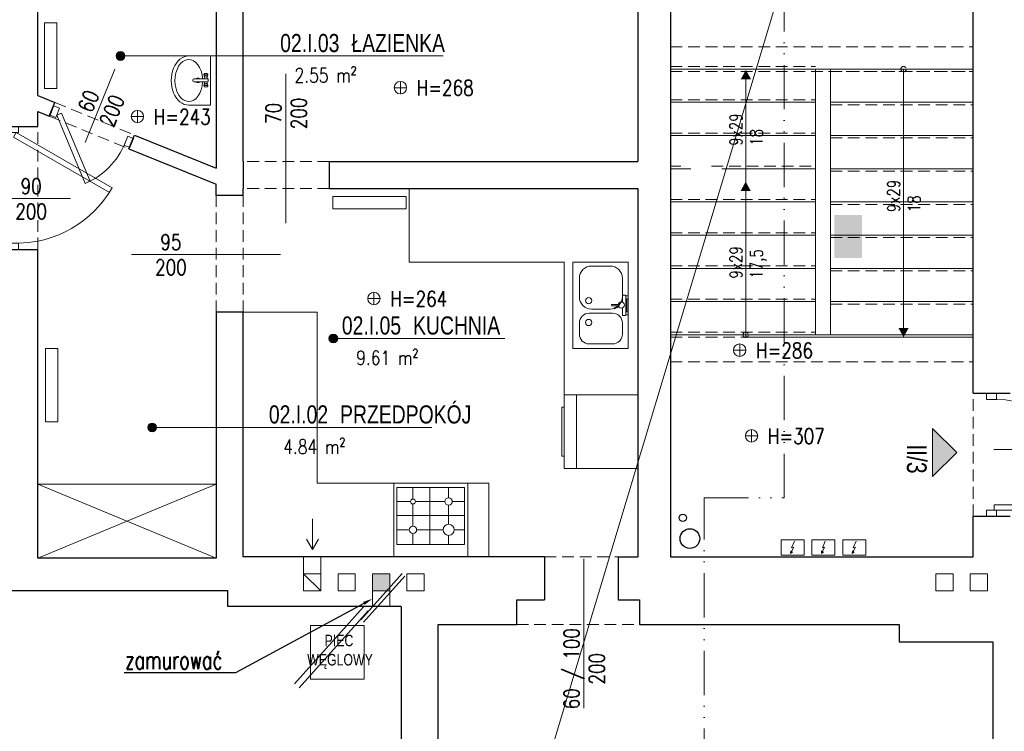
# Model space of a CAD drawing. Header units: millimetres. Extents: x 284606 to 628701, y -213781 to -93475.
# Tile 33 of 102: x 298144 to 298944, y -106970 to -106392. Entities that reach past the tile are written whole.
import ezdxf
from ezdxf import colors
from ezdxf.entities.mleader import LeaderData, LeaderLine
from ezdxf.enums import TextEntityAlignment as Align
from ezdxf.lldxf.tags import DXFTag
from ezdxf.math import Vec2, Vec3

# ---------------------------------------------------------------- set-up
doc = ezdxf.new("R2010")
doc.units = ezdxf.units.MM
doc.linetypes.add('ACAD_ISO12W100', pattern=[21, 12, -3, 0, -3, 0, -3])
doc.linetypes.add('HIDDEN', pattern=[9.525, 6.35, -3.175])
doc.layers.get('0').update_dxf_attribs({"lineweight": 0})
for name, color, linetype, lineweight in [('!STR_Elewacje 0.05', 8, 'Continuous', 5), ('!STR_Konstrukcja 0.20', 200, 'Continuous', 20), ('!STR_Konstrukcja 0.30', 64, 'Continuous', 30), ('!STR_Ocieplenie 0.05', 1, 'Continuous', 5), ('!STR_Opisy 0.09', 8, 'Continuous', 9), ('!STR_Przerywana 0.09', 8, 'HIDDEN', 9), ('!STR_Stolarka drzwiowa', 8, 'Continuous', 15), ('EKO Opisy 0.09', 8, 'Continuous', 9)]:
    doc.layers.add(name, color=color, linetype=linetype, lineweight=lineweight)
for name, color, linetype, lineweight, true_color in [('!STR_Kreskowanie ścian', 7, 'Continuous', 5, 0xa6a6a6), ('!STR_Ogrzewanie grzejniki', 7, 'Continuous', 15, 0xd10000), ('!STR_Wentylacja', 7, 'Continuous', 15, 0x3399ff), ('EKO Wyposażenie', 7, 'Continuous', 5, 0x919191), ('IS_Powrót', 5, 'SOLID', 30, 0x0000ff)]:
    doc.layers.add(name, color=color, linetype=linetype, lineweight=lineweight, true_color=true_color)
doc.layers.add('I__KANALIZACJA_SAN', color=7, linetype='KAN_SAN', true_color=0x753b00)
doc.styles.add('1_50', font='txt', dxfattribs={"width": 0.8})
doc.styles.add('AB_Arial', font='NirmalaS.ttf')
doc.styles.add('EKO 1-10', font='romans.shx', dxfattribs={"width": 0.8, "height": 15})
doc.styles.add('EKO 1-5', font='romans.shx', dxfattribs={"width": 0.8, "height": 10})
doc.styles.add('j-romans', font='romans.shx', dxfattribs={"width": 0.7})
doc.styles.get("Standard").update_dxf_attribs({"font": 'calibri.ttf'})
doc.linetypes.add('KAN_SAN', pattern='A,20,-7,["KS",Standard,S=5,R=0,X=-5,Y=-2.5],-6', length=33)
tags = doc.linetypes.add('SOLID', pattern=[10, 10, 0]).pattern_tags.tags
tags[6:7] = [DXFTag(74, 4), DXFTag(75, 0), DXFTag(340, '0'), DXFTag(46, 0.0), DXFTag(50, 0.0), DXFTag(44, 0.0), DXFTag(45, 0.0)]
tags[4:5] = [DXFTag(74, 4), DXFTag(75, 0), DXFTag(340, '0'), DXFTag(46, 0.0), DXFTag(50, 0.0), DXFTag(44, 0.0), DXFTag(45, 0.0)]

# ---------------------------------------------------------------- blocks, each defined once
blk = doc.blocks.new('NR MIESZ')
h = blk.add_hatch(color=256)
h.dxf.hatch_style = 1
h.paths.add_polyline_path([(-24.5, -24.5), (0, 0), (24.5, -24.5)])
blk.add_lwpolyline([(-24.5, -24.5), (0, 0), (24.5, -24.5), (-24.5, -24.5)])
at = {"ltscale": 1.5, "style": 'AB_Arial', "width": 0.8}
for p in [(-33.2, -50.6), (-33.2, -83)]:
    blk.add_attdef('NR_POM.', p, '', height=20, rotation=0, dxfattribs=at)
blk = doc.blocks.new('wysokosc2')
at = {"ltscale": 2}
for points in [[(-5.06, 0.04), (5.03, 0.04)], [(0, 5.1), (0, -5.1)]]:
    blk.add_lwpolyline(points, dxfattribs=at)
blk.add_circle((0, 0), 5.03, dxfattribs=at)
at = {"ltscale": 2, "style": 'EKO 1-5', "width": 0.8}
blk.add_attdef('WYS', (13.29, -6.01), '', height=12.5, dxfattribs=at)
blk = doc.blocks.new('el. podgrzewacz przepływowy')
at = {"ltscale": 5}
blk.add_lwpolyline([(-17.2, -16.9), (12.8, -16.9), (12.8, -36.9), (-17.2, -36.9), (-17.2, -16.9)], dxfattribs=at)
for points in [[(0.1, -18.8), (-3.6, -27.3), (-0.7, -26.6), (-4.8, -34.7)], [(-2.2, -32.7), (-4.8, -34.7), (-4.7, -31.4)]]:
    blk.add_lwpolyline(points)
blk = doc.blocks.new('PIEC KAFLOWY')
at = {"layer": 'EKO Wyposażenie'}
blk.add_lwpolyline([(12.5, -14.8), (73.2, -14.8), (73.2, -75.5), (12.5, -75.5)], close=True, dxfattribs=at)
at = {"layer": 'EKO Wyposażenie', "insert": (33.9, -25.4), "char_height": 19.5, "attachment_point": 1, "style": '1_50'}
blk.add_mtext_dynamic_manual_height_columns('\\pi-5.3249;{\\H0.66667x;PIEC \\P\\pi-25.002;WĘGLOWY}', width=18.247, gutter_width=12.5, heights=[0], dxfattribs=at)
blk = doc.blocks.new('*U229')
at = {"linetype": 'Continuous'}
for p, q in [((-31.3, 27.6), (-31.3, 0)), ((31.3, 27.6), (31.3, 0)), ((-1.6, 4), (-1.6, 20.6)), ((0.2, 22.4), (0.6, 22.4)), ((2.4, 20.6), (2.4, 4)), ((-31.3, 0), (31.3, 0)), ((-4.7, 7.9), (-6.9, 8.3)), ((-4.7, 3.8), (-6.9, 3.4)), ((-1.6, 4.2), (-4.1, 4.2)), ((-1.6, 8.5), (-4, 7.3)), ((1.2, 2.8), (-0.4, 2.8)), ((4.8, 7.3), (2.4, 8.5)), ((4.8, 4.2), (2.4, 4.2)), ((5.5, 7.9), (7.7, 8.3)), ((5.5, 3.8), (7.7, 3.4))]:
    blk.add_line(p, q, dxfattribs=at)
for centre, radius, start, end in [((0.3, 15.9), 2.89, 131.1962, 228.8038), ((0.2, 20.6), 1.8, 90, 180), ((0.6, 20.6), 1.8, 0, 90), ((0.3, 15.9), 2.89, 318.1635, 41.8365), ((-0.4, 4), 1.2, 180, 270), ((1.2, 4), 1.2, 270, 0)]:
    blk.add_arc(centre, radius, start, end, dxfattribs=at)
for centre, major_axis, ratio, start_param, end_param in [((0, 27.6), (31.3, 0), 0.713042, 0, 3.141593), ((0, 27.6), (26.6, 0), 0.662269, 4.803016, 10.93344), ((5.5, 5.8), (0, 2.05), 0.476554, 0, 3.141593), ((7.8, 5.8), (0, 2.47), 0.476554, 5.436764, 10.271199)]:
    blk.add_ellipse(centre, major_axis=major_axis, ratio=ratio, start_param=start_param, end_param=end_param, dxfattribs=at)
at = {"linetype": 'Continuous', "extrusion": (-3.22359e-14, -3.55849e-14, -1)}
blk.add_ellipse((-7.3, 5.8), major_axis=(0, 2.05), ratio=0.476554, dxfattribs=at)
for centre, major_axis, start_param, end_param in [((-7, 5.8), (0, 2.47), 5.436764, 10.271199), ((-4.7, 5.8), (0, 2.05), 0, 3.141593)]:
    blk.add_ellipse(centre, major_axis=major_axis, ratio=0.476554, start_param=start_param, end_param=end_param, dxfattribs=at)
at = {"linetype": 'Continuous'}
blk.add_ellipse((8.1, 5.8), major_axis=(0, 2.05), ratio=0.476554, dxfattribs=at)
blk = doc.blocks.new('*U232')
for p, q in [((-60, 0), (0, 0)), ((0, 0), (0, -60)), ((-60, -5), (-60, 0)), ((-60, -60), (-60, -5)), ((-60, -5), (-60, -5)), ((-57.5, -10), (-2.5, -10)), ((-57.5, -56.5), (-57.5, -10)), ((-44.5, -17.5), (-44.5, -10)), ((-29.21, -10), (-29.21, -56.5)), ((-15.5, -10), (-15.5, -19)), ((-2.5, -10), (-2.5, -56.5)), ((-57.5, -22), (-49, -22)), ((-40, -22), (-18.5, -22)), ((-12.5, -22), (-2.5, -22)), ((-44.5, -42), (-44.5, -26.5)), ((-15.5, -25), (-15.5, -43)), ((-2.5, -33.5), (-57.5, -33.5)), ((-47.5, -45), (-57.5, -45)), ((-44.5, -56.5), (-44.5, -48)), ((-17.5, -45), (-41.5, -45)), ((-15.5, -47), (-15.5, -56.5)), ((-2.5, -45), (-13.5, -45)), ((0, -60), (-60, -60)), ((-2.5, -56.5), (-57.5, -56.5))]:
    blk.add_line(p, q)
for centre, radius in [((-44.5, -22), 4.5), ((-15.5, -22), 3), ((-44.5, -45), 3), ((-15.5, -45), 2)]:
    blk.add_circle(centre, radius)
blk = doc.blocks.new('*U106')
blk.add_lwpolyline([(70, -45), (0, -45), (0, 0), (70, 0)], close=True)
for points in [[(20.65, -4.62), (11.65, -4.62, 0.414214), (3.65, -12.62), (3.65, -31.62, 0.414214), (11.65, -39.62), (20.65, -39.62, 0.414214), (28.65, -31.62), (28.65, -12.62, 0.414214)], [(41.98, -39.62), (56.98, -39.62, 0.414214), (66.98, -29.62), (66.98, -14.62, 0.414214), (56.98, -4.62), (41.98, -4.62, 0.414214), (31.98, -14.62), (31.98, -29.62, 0.414214)]]:
    blk.add_lwpolyline(points, format="xyb", close=True)
for centre in [(21.08, -32.13), (38.92, -32.13)]:
    blk.add_circle(centre, 2.54)
blk = doc.blocks.new('*U107')
for p, q in [((-2.89, 8.1), (-4.39, 8.02)), ((-11.09, 2.16), (-11.56, 1.63)), ((-11.56, 1.63), (-7.9, -0.12)), ((-7.56, 0.78), (-11.09, 2.16)), ((-4.86, 7.5), (-4.56, 1.8)), ((-0.37, 7.74), (-2.37, 7.63)), ((-1.54, -7.85), (-2.37, 7.63)), ((-2.37, 7.63), (-2.23, 5.14)), ((-2.23, 5.14), (-0.23, 5.24)), ((-0.67, -5.3), (-1.23, 5.19)), ((-0.23, 5.24), (-0.37, 7.74)), ((-13.44, -0.72), (-13.41, -1.22)), ((-7.96, -0.18), (-13.2, -0.46)), ((-13.15, -1.46), (-7.9, -1.18)), ((-4.31, -2.78), (-4.03, -7.98)), ((0.33, -5.24), (-1.67, -5.35)), ((-1.67, -5.35), (-1.54, -7.85)), ((-1.54, -7.85), (0.46, -7.74)), ((0.46, -7.74), (0.33, -5.24)), ((-3.51, -8.45), (-2.01, -8.37))]:
    blk.add_line(p, q)
blk.add_circle((-5.43, -0.54), 2.5)
for centre, radius, start, end in [((-4.36, 7.53), 0.5, 93.05823, 183.05823), ((-2.86, 7.61), 0.5, 3.05823, 93.05823), ((-13.19, -0.71), 0.25, 93.05823, 183.05823), ((-13.16, -1.21), 0.25, 183.05823, 273.05823), ((-3.54, -7.95), 0.5, 183.05823, 273.05823), ((-2.04, -7.87), 0.5, 273.05823, 3.05823)]:
    blk.add_arc(centre, radius, start, end)
blk = doc.blocks.new('*U233')
for p, q in [((0, 60), (60, 60)), ((0, 0), (0, 60)), ((60, 0), (60, 60)), ((0, 50), (60, 50)), ((0, 0), (60, 0))]:
    blk.add_line(p, q)
blk.add_lwpolyline([(50, 60), (50, 62), (10, 62), (10, 60)])
blk = doc.blocks.new('*U121')
at = {"layer": '!STR_Opisy 0.09', "linetype": 'Continuous'}
blk.add_line((0, -153.49), (0, -32.16), dxfattribs=at)
at = {"layer": '!STR_Opisy 0.09', "linetype": 'Continuous', "style": 'EKO 1-5', "width": 0.8}
blk.add_attdef('HP=', (50.53, 21.53), '', height=12.5, rotation=180, dxfattribs=at)
at = {"layer": '!STR_Opisy 0.09', "ltscale": 0.7, "style": 'EKO 1-5', "width": 0.8}
blk.add_attdef('WYS', text='', height=12.5, rotation=270, dxfattribs=at).set_placement((-10.53, -121.38), align=Align.MIDDLE_CENTER)
at = {"layer": '!STR_Opisy 0.09', "linetype": 'Continuous', "style": 'EKO 1-5', "width": 0.8}
blk.add_attdef('SZER', text='', height=12.5, rotation=270, dxfattribs=at).set_placement((0, -121.38), align=Align.BOTTOM_CENTER)
blk = doc.blocks.new('*U234')
at = {"layer": '!STR_Opisy 0.09', "linetype": 'Continuous'}
blk.add_line((0, 32.11), (0, -89.22), dxfattribs=at)
at = {"layer": '!STR_Opisy 0.09', "ltscale": 0.7, "style": 'EKO 1-5', "width": 0.8}
blk.add_attdef('WYS', text='', height=12.5, rotation=270, dxfattribs=at).set_placement((-10.53, 0), align=Align.MIDDLE_CENTER)
at = {"layer": '!STR_Opisy 0.09', "linetype": 'Continuous', "style": 'EKO 1-5', "width": 0.8}
blk.add_attdef('SZER', text='', height=12.5, rotation=270, dxfattribs=at).set_placement((0, 0), align=Align.BOTTOM_CENTER)
blk.add_attdef('HP=', (50.53, -134.58), '', height=12.5, rotation=180, dxfattribs=at)
blk = doc.blocks.new('*U238')
at = {"layer": '!STR_Opisy 0.09', "linetype": 'Continuous'}
blk.add_line((53.68, 44.22), (53.68, -20.01), dxfattribs=at)
at = {"layer": '!STR_Stolarka drzwiowa'}
for points in [[(0, 0), (45, 77.94), (48.79, 75.75), (3.79, -2.19)], [(-5, -6.2), (0, -6.2), (0, 1.8), (-5, 1.8)], [(90, -6.2), (95, -6.2), (95, 1.8), (90, 1.8)]]:
    blk.add_lwpolyline(points, close=True, dxfattribs=at)
blk.add_arc((0, 0), 90, 0, 60, dxfattribs=at)
at = {"layer": '!STR_Opisy 0.09', "linetype": 'Continuous', "style": 'EKO 1-10', "width": 0.8}
blk.add_attdef('SZER', text='', height=12.5, rotation=90, dxfattribs=at).set_placement((53.68, 12.1), align=Align.BOTTOM_CENTER)
at = {"layer": '!STR_Opisy 0.09', "ltscale": 0.7, "style": 'EKO 1-10', "width": 0.8}
blk.add_attdef('WYS', text='', height=12.5, rotation=90, dxfattribs=at).set_placement((64.21, 12.1), align=Align.MIDDLE_CENTER)
blk = doc.blocks.new('*U241')
at = {"layer": '!STR_Opisy 0.09', "linetype": 'Continuous'}
blk.add_line((29.65, 52.53), (29.65, -11.7), dxfattribs=at)
at = {"layer": '!STR_Stolarka drzwiowa'}
for points in [[(-5, 6.2), (0, 6.2), (0, -1.8), (-5, -1.8)], [(0, 0), (42.43, -42.43), (45.52, -39.33), (3.09, 3.09)], [(60, 6.2), (65, 6.2), (65, -1.8), (60, -1.8)]]:
    blk.add_lwpolyline(points, close=True, dxfattribs=at)
blk.add_arc((0, 0), 60, 315, 0, dxfattribs=at)
at = {"layer": '!STR_Opisy 0.09', "linetype": 'Continuous', "style": 'EKO 1-10', "width": 0.8}
blk.add_attdef('SZER', text='', height=12.5, rotation=90, dxfattribs=at).set_placement((29.65, 20.41), align=Align.BOTTOM_CENTER)
at = {"layer": '!STR_Opisy 0.09', "ltscale": 0.7, "style": 'EKO 1-10', "width": 0.8}
blk.add_attdef('WYS', text='', height=12.5, rotation=90, dxfattribs=at).set_placement((40.18, 20.41), align=Align.MIDDLE_CENTER)
blk = doc.blocks.new('*U262')
at = {"layer": '!STR_Opisy 0.09', "linetype": 'Continuous'}
blk.add_line((-49.28, 63.89), (-49.28, -0.34), dxfattribs=at)
at = {"layer": '!STR_Stolarka drzwiowa'}
for points in [[(0, 0), (0, 90), (-4.38, 90), (-4.38, 0)], [(-90, -6.2), (-95, -6.2), (-95, 1.8), (-90, 1.8)], [(5, -6.2), (0, -6.2), (0, 1.8), (5, 1.8)]]:
    blk.add_lwpolyline(points, close=True, dxfattribs=at)
blk.add_arc((0, 0), 90, 90, 180, dxfattribs=at)
at = {"layer": '!STR_Opisy 0.09', "linetype": 'Continuous', "style": 'EKO 1-10', "width": 0.8}
blk.add_attdef('SZER', text='', height=12.5, rotation=90, dxfattribs=at).set_placement((-49.28, 31.77), align=Align.BOTTOM_CENTER)
at = {"layer": '!STR_Opisy 0.09', "ltscale": 0.7, "style": 'EKO 1-10', "width": 0.8}
blk.add_attdef('WYS', text='', height=12.5, rotation=90, dxfattribs=at).set_placement((-38.75, 31.77), align=Align.MIDDLE_CENTER)
blk = doc.blocks.new('*U459')
at = {"ltscale": 0.3}
blk.add_hatch(color=256, dxfattribs=at).paths.add_polyline_path([(-0.91, 50, 1), (6.82, 50, 1)])
at = {"ltscale": 1.5}
blk.add_line((17.59, 50), (154.57, 50), dxfattribs=at)
at = {"ltscale": 0.3}
blk.add_lwpolyline([(17.59, 50), (2.95, 50)], dxfattribs=at)
blk.add_circle((2.95, 50), 3.86, dxfattribs=at)
at = {"ltscale": 1.5, "width": 0.8}
for tag, p, height, style in [('NR_POM.', (10.51, 53.45), 16, 'AB_Arial'), ('NAZWA_POMIESZCZENIA', (66.91, 53.45), 16, 'AB_Arial'), ('POSADZKA', (9.08, 4), 12.5, 'EKO 1-5')]:
    blk.add_attdef(tag, p, '', height=height, rotation=0, dxfattribs=dict(at, style=style))
at = {"ltscale": 1.5, "style": 'EKO 1-5', "width": 0.8}
blk.add_attdef('POWIERZCHNIA', text='', height=12.5, rotation=0, dxfattribs=at).set_placement((78.06, 22.91), align=Align.BOTTOM_RIGHT)
blk = doc.blocks.new('*U470')
at = {"ltscale": 0.3}
blk.add_hatch(color=256, dxfattribs=at).paths.add_polyline_path([(-134.46, 50, 1), (-126.74, 50, 1)])
at = {"ltscale": 1.5}
blk.add_line((17.59, 50), (154.57, 50), dxfattribs=at)
at = {"ltscale": 0.3}
blk.add_lwpolyline([(17.59, 50), (2.95, 50)], dxfattribs=at)
blk.add_circle((-130.6, 50), 3.86, dxfattribs=at)
at = {"ltscale": 1.5, "width": 0.8}
for tag, p, height, style in [('NR_POM.', (10.51, 53.45), 16, 'AB_Arial'), ('NAZWA_POMIESZCZENIA', (66.91, 53.45), 16, 'AB_Arial'), ('POSADZKA', (9.08, 4), 12.5, 'EKO 1-5')]:
    blk.add_attdef(tag, p, '', height=height, rotation=0, dxfattribs=dict(at, style=style))
at = {"ltscale": 1.5, "style": 'EKO 1-5', "width": 0.8}
blk.add_attdef('POWIERZCHNIA', text='', height=12.5, rotation=0, dxfattribs=at).set_placement((78.06, 22.91), align=Align.BOTTOM_RIGHT)
blk = doc.blocks.new('*U469')
at = {"ltscale": 0.3}
blk.add_hatch(color=256, dxfattribs=at).paths.add_polyline_path([(-96.5, 50, 1), (-88.78, 50, 1)])
at = {"ltscale": 1.5}
blk.add_line((17.59, 50), (154.57, 50), dxfattribs=at)
at = {"ltscale": 0.3}
blk.add_lwpolyline([(17.59, 50), (2.95, 50)], dxfattribs=at)
blk.add_circle((-92.64, 50), 3.86, dxfattribs=at)
at = {"ltscale": 1.5, "width": 0.8}
for tag, p, height, style in [('NR_POM.', (10.51, 53.45), 16, 'AB_Arial'), ('NAZWA_POMIESZCZENIA', (66.91, 53.45), 16, 'AB_Arial'), ('POSADZKA', (9.08, 4), 12.5, 'EKO 1-5')]:
    blk.add_attdef(tag, p, '', height=height, rotation=0, dxfattribs=dict(at, style=style))
at = {"ltscale": 1.5, "style": 'EKO 1-5', "width": 0.8}
blk.add_attdef('POWIERZCHNIA', text='', height=12.5, rotation=0, dxfattribs=at).set_placement((78.06, 22.91), align=Align.BOTTOM_RIGHT)

msp = doc.modelspace()

# ---------------------------------------------------------------- hatches: boundary and pattern name
at = {"layer": '!STR_Kreskowanie ścian', "ltscale": 1.5}
h = msp.add_hatch(dxfattribs=at)
h.set_pattern_fill('AR-B88', color=8, scale=0.1, angle=90)
h.set_pattern_definition([(90, (10593.899, 1826.681), (-20.32, 1e-15), []), (180, (10593.899, 1826.681), (-20.32, -10.16), [20.32, -20.32])])
h.paths.add_polyline_path([(298061.74, -107423.52), (298016.74, -107423.52), (298016.74, -107417.52), (298016.69, -107417.52), (297966.69, -107467.52), (297966.69, -107473.52), (298061.74, -107473.52)])
h.paths.add_polyline_path([(298061.74, -107378.52), (298061.74, -107372.52), (298061.69, -107375.47), (298016.69, -107417.52), (298016.74, -107417.52), (298016.74, -107423.52), (298061.74, -107423.52)])
h.paths.add_polyline_path([(298103.54, -106262.52), (298148.45, -106262.43), (298148.45, -106212.43), (298053.49, -106212.52), (298053.45, -106359.43), (298103.54, -106359.43)])
h.paths.add_polyline_path([(298146.92, -106262.52), (298103.54, -106262.52), (298103.54, -106359.43), (298163.36, -106360.45), (298146.92, -106360.45)])
h.paths.add_polyline_path([(299005.94, -106275.53), (299005.99, -106275.52), (299005.99, -106262.52), (298918.99, -106262.52), (298918.99, -106307.52), (298918.99, -106307.52), (298918.99, -106322.24), (298948.99, -106320.51), (298948.94, -106320.47)])
h.paths.add_polyline_path([(299055.94, -106225.53), (299055.94, -106212.52), (298918.99, -106212.52), (298918.99, -106262.52), (299005.99, -106262.52), (299005.99, -106275.52), (299005.94, -106275.53)])
h.paths.add_polyline_path([(298948.99, -106320.51), (298918.94, -106297.48), (298918.94, -106349.11), (298918.99, -106431.96), (298918.99, -106345.22), (298948.99, -106320.23)])
h.paths.add_polyline_path([(298828.72, -106585.49), (298828.72, -106550.56), (298806.22, -106550.56), (298806.22, -106585.49)])
h.paths.add_polyline_path([(297644.36, -106571.25), (297644.36, -106517.21)])
h.paths.add_polyline_path([(299195.84, -106594.18), (299195.84, -106556.39), (299173.34, -106556.39), (299173.34, -106594.18)])
h.paths.add_polyline_path([(298518.76, -107349.73), (298557.11, -107349.73), (298557.11, -107327.23), (298518.76, -107327.23)])
h.paths.add_polyline_path([(297591.89, -107235.92), (297584.39, -107235.92), (297584.39, -107130.92), (297591.89, -107130.92)], flags=16)
h.paths.add_polyline_path([(297627.14, -107220.92), (297622, -107220.92), (297622, -107225.36), (297619.02, -107225.36), (297619.02, -107228.42), (297591.99, -107228.42), (297591.99, -107417.07), (297636.99, -107372.07), (297636.99, -107240.92), (297626.06, -107240.92), (297626.06, -107227.86), (297627.14, -107227.86)])
h.paths.add_polyline_path([(297591.99, -106962.42), (297619.02, -106962.42), (297619.02, -106965.32), (297622, -106965.32), (297622, -106969.42), (297627.14, -106969.42), (297627.14, -106962.82), (297626.06, -106962.82), (297626.06, -106949.92), (297636.99, -106949.92), (297636.99, -106871.18), (297591.99, -106871.18)])
h.paths.add_polyline_path([(297619.02, -107052.42), (297591.99, -107052.42), (297591.99, -107138.42), (297619.02, -107138.42), (297619.02, -107141.32), (297622, -107141.32), (297622, -107145.42), (297627.14, -107145.42), (297627.14, -107138.82), (297626.06, -107138.82), (297626.06, -107125.92), (297636.99, -107125.92), (297636.99, -107064.92), (297626.06, -107064.92), (297626.06, -107051.86), (297627.14, -107051.86), (297627.14, -107044.92), (297622, -107044.92), (297622, -107049.36), (297619.02, -107049.36)])
h.paths.add_polyline_path([(297591.99, -106871.18), (297541.94, -106871.18), (297541.94, -107467.11), (297591.99, -107417.07)])
h.paths.add_polyline_path([(297591.89, -106954.92), (297591.89, -107059.92), (297584.39, -107059.92), (297584.39, -106954.92)], flags=16)
h.paths.add_polyline_path([(299484.33, -107164.42), (299457.92, -107164.42), (299457.92, -107161.36), (299454.94, -107161.36), (299454.94, -107156.92), (299449.8, -107156.92), (299449.8, -107163.86), (299450.88, -107163.86), (299450.88, -107176.92), (299439.33, -107176.92), (299439.33, -107372.52), (299484.33, -107417.52)])
h.paths.add_polyline_path([(299499.23, -107014.92), (299499.23, -106909.92), (299491.73, -106909.92), (299491.73, -107014.92)], flags=16)
h.paths.add_polyline_path([(299499.23, -107007.42), (299484.33, -107007.42), (299484.33, -107074.42), (299499.23, -107074.42), (299499.23, -107066.92), (299491.73, -107066.92), (299491.73, -107171.92), (299499.23, -107171.92), (299499.23, -107164.42), (299484.33, -107164.42), (299484.33, -107417.52), (299534.28, -107467.47), (299534.28, -106225.65), (299484.33, -106275.61), (299484.33, -106917.42), (299499.23, -106917.42)])
h.paths.add_polyline_path([(299449.8, -106924.42), (299454.94, -106924.42), (299454.94, -106920.32), (299457.92, -106920.32), (299457.92, -106917.42), (299484.33, -106917.42), (299484.33, -106275.61), (299439.33, -106320.61), (299439.33, -106904.92), (299450.88, -106904.92), (299450.88, -106917.82), (299449.8, -106917.82)])
h.paths.add_polyline_path([(299454.94, -106999.92), (299449.8, -106999.92), (299449.8, -107006.86), (299450.88, -107006.86), (299450.88, -107019.92), (299439.33, -107019.92), (299439.33, -107061.92), (299450.88, -107061.92), (299450.88, -107074.82), (299449.8, -107074.82), (299449.8, -107081.42), (299454.94, -107081.42), (299454.94, -107077.32), (299457.92, -107077.32), (299457.92, -107074.42), (299484.33, -107074.42), (299484.33, -107007.42), (299457.92, -107007.42), (299457.92, -107004.36), (299454.94, -107004.36)])
at = {"layer": '!STR_Opisy 0.09', "linetype": 'Continuous'}
h = msp.add_hatch(color=8, dxfattribs=at)
h.dxf.hatch_style = 1
h.paths.add_polyline_path([(298730.01, -106440.11), (298734.19, -106432.49), (298734.19, -106440.11)])
h.paths.add_polyline_path([(298734.19, -106440.11), (298734.19, -106432.49), (298738.37, -106440.11)])
h = msp.add_hatch(color=8, dxfattribs=at)
h.dxf.hatch_style = 1
h.paths.add_polyline_path([(298729.84, -106531.01), (298734.02, -106523.38), (298734.02, -106531.01)])
h.paths.add_polyline_path([(298734.02, -106531.01), (298734.02, -106523.38), (298738.2, -106531.01)])
h = msp.add_hatch(color=8, dxfattribs=at)
h.dxf.hatch_style = 1
h.paths.add_polyline_path([(298858.21, -106642.24), (298862.39, -106649.87), (298862.39, -106642.24)])
h.paths.add_polyline_path([(298862.39, -106642.24), (298862.39, -106649.87), (298866.57, -106642.24)])
at = {"layer": '!STR_Wentylacja', "ltscale": 1.5}
h = msp.add_hatch(color=8, dxfattribs=at)
h.dxf.hatch_style = 1
h.paths.add_polyline_path([(298444.57, -106842.17), (298430.57, -106842.17), (298430.57, -106856.17), (298444.57, -106856.17), (298444.57, -106853.4)])

# ---------------------------------------------------------------- linework, layer by layer
at = {"layer": '!STR_Konstrukcja 0.20', "color": 8, "ltscale": 1.5}
for p, q in [((298672.89, -106431.87), (298790.89, -106431.87)), ((298790.89, -106647.87), (298790.89, -106431.87)), ((298790.89, -106431.87), (298918.89, -106431.87)), ((298802.89, -106647.87), (298802.89, -106431.87)), ((298672.89, -106458.87), (298790.89, -106458.87)), ((298802.89, -106458.87), (298918.89, -106458.87)), ((298672.89, -106485.87), (298790.89, -106485.87)), ((298802.89, -106485.87), (298918.89, -106485.87)), ((298672.89, -106512.87), (298689.52, -106512.87)), ((298714.62, -106512.87), (298790.89, -106512.87)), ((298802.89, -106512.87), (298918.89, -106512.87)), ((298672.89, -106539.87), (298790.89, -106539.87)), ((298802.89, -106539.87), (298918.89, -106539.87)), ((298672.89, -106566.87), (298790.89, -106566.87)), ((298802.89, -106566.87), (298918.89, -106566.87)), ((298672.89, -106593.87), (298790.89, -106593.87)), ((298802.89, -106593.87), (298918.89, -106593.87)), ((298672.89, -106620.87), (298790.89, -106620.87)), ((298802.89, -106620.87), (298918.89, -106620.87)), ((298672.89, -106647.87), (298790.89, -106647.87)), ((298790.89, -106647.87), (298918.89, -106647.87))]:
    msp.add_line(p, q, dxfattribs=at)
at = {"layer": '!STR_Konstrukcja 0.30', "color": 8, "ltscale": 1.5}
for p, q in [((298158.45, -106453.43), (298172.24, -106459.05)), ((298167.71, -106470.16), (298172.24, -106459.05)), ((298158.45, -106466.38), (298167.71, -106470.16)), ((298128.89, -106478.43), (298158.45, -106478.43)), ((298232.52, -106496.59), (298237.05, -106485.48)), ((298237.05, -106485.48), (298303.45, -106512.55)), ((298232.52, -106496.59), (298303.45, -106525.51)), ((298325.45, -106506.95), (298325.45, -106528.95)), ((298395.45, -106506.95), (298395.45, -106528.96)), ((298395.45, -106506.96), (298646.43, -106506.97)), ((298303.45, -106534.51), (298303.45, -106525.51)), ((298325.45, -106534.51), (298303.45, -106534.51)), ((298395.45, -106528.96), (298646.43, -106528.97)), ((298128.89, -106578.43), (298158.45, -106578.43)), ((298325.45, -106629.51), (298303.45, -106629.51)), ((298918.89, -106695.43), (298949.04, -106695.43)), ((298918.89, -106795.43), (298949.04, -106795.43)), ((298570.45, -106828.43), (298570.45, -106863.42)), ((298630.45, -106828.43), (298630.45, -106863.42)), ((298630.45, -106828.43), (298646.42, -106828.43))]:
    msp.add_line(p, q, dxfattribs=at)
for points in [[(298158.45, -106453.43), (298158.45, -106307.43), (298193.45, -106307.43)], [(298270.45, -106307.43), (298303.45, -106307.43), (298303.45, -106512.55)], [(298325.45, -106506.95), (298325.45, -106307.43), (298338.58, -106307.43)], [(298453.58, -106307.42), (298646.45, -106307.42), (298646.43, -106506.97)], [(298737.89, -106307.43), (298672.89, -106307.43), (298672.89, -106828.43), (298918.89, -106828.43), (298918.89, -106795.43)], [(298918.89, -106695.43), (298918.89, -106307.43), (298852.89, -106307.43)], [(298158.45, -106478.43), (298158.45, -106466.38), (298158.45, -106466.38)], [(298325.45, -106534.51), (298325.45, -106528.95)], [(298646.43, -106528.97), (298646.42, -106828.42)], [(298303.45, -106629.51), (298303.45, -106829.43), (298158.45, -106829.43), (298158.45, -106578.43)], [(298570.45, -106828.43), (298325.45, -106828.43), (298325.45, -106629.51)], [(298116.89, -106855.74), (298312.89, -106855.74)], [(298453.89, -106868.74), (298312.89, -106868.74), (298312.89, -106855.74)], [(298547.81, -106883.42), (298547.81, -106863.42), (298570.45, -106863.42)], [(298630.45, -106863.42), (298647.81, -106863.42), (298647.81, -106883.42)], [(298453.89, -106868.74), (298453.89, -107368.42), (298398.27, -107368.42)], [(298631.4, -107390.42), (298483.89, -107390.42), (298483.89, -106883.42), (298547.81, -106883.42)], [(298647.81, -106883.42), (298858.89, -106883.42)], [(298858.89, -106883.42), (298858.89, -106897.42), (298934.89, -106897.42)], [(298934.89, -106897.42), (298934.89, -107390.42), (298905.4, -107390.42)]]:
    msp.add_lwpolyline(points, dxfattribs=at)
at = {"layer": '!STR_Ocieplenie 0.05', "color": 253, "ltscale": 1.5, "true_color": 0x999999}
msp.add_line((297065.69, -112005.37), (300600.37, -100256.78), dxfattribs=at)
at = {"layer": '!STR_Ocieplenie 0.05', "color": 8, "ltscale": 1.5}
for points in [[(298421.08, -106879.63), (298454.73, -106842.06)], [(298423.31, -106881.63), (298456.96, -106844.06)], [(298367.11, -106931.6), (298423.2, -106868.98)], [(298370.84, -106934.94), (298426.92, -106872.32)]]:
    msp.add_lwpolyline(points, dxfattribs=at)
at = {"layer": '!STR_Opisy 0.09', "color": 8}
for p, q in [((298225.67, -106421.21), (298358.38, -106421.21)), ((298251.41, -106723.16), (298339.36, -106723.16))]:
    msp.add_line(p, q, dxfattribs=at)
at = {"layer": '!STR_Opisy 0.09', "color": 8, "linetype": 'Continuous'}
for points in [[(298734.19, -106434.49), (298734.02, -106649.87)], [(298862.39, -106647.87), (298862.39, -106431.87)]]:
    msp.add_lwpolyline(points, dxfattribs=at)
at = {"layer": '!STR_Opisy 0.09', "color": 8, "linetype": 'HIDDEN', "ltscale": 2}
for centre in [(298862.39, -106431.87), (298734.02, -106647.87)]:
    msp.add_circle(centre, 2.17, dxfattribs=at)
at = {"layer": '!STR_Przerywana 0.09', "color": 8, "ltscale": 1.5}
for p, q in [((298672.89, -106413.87), (298918.89, -106413.87)), ((298672.89, -106429.87), (298790.89, -106429.87)), ((298672.89, -106433.87), (298918.89, -106433.87)), ((298802.89, -106433.87), (298918.89, -106433.87)), ((298172.24, -106459.05), (298237.05, -106485.48)), ((298672.89, -106456.87), (298790.89, -106456.87)), ((298802.89, -106460.87), (298918.89, -106460.87)), ((298167.71, -106470.16), (298232.52, -106496.59)), ((298158.45, -106578.43), (298158.45, -106478.43)), ((298672.89, -106483.87), (298790.89, -106483.87)), ((298802.89, -106487.87), (298918.89, -106487.87)), ((298395.45, -106506.96), (298325.45, -106506.95)), ((298672.89, -106510.87), (298681.17, -106510.87)), ((298706.27, -106510.87), (298790.89, -106510.87)), ((298802.89, -106514.87), (298918.89, -106514.87)), ((298303.45, -106629.51), (298303.45, -106534.51)), ((298395.45, -106528.96), (298325.45, -106528.95)), ((298325.45, -106629.51), (298325.45, -106534.51)), ((298672.89, -106537.87), (298790.89, -106537.87)), ((298802.89, -106541.87), (298918.89, -106541.87)), ((298672.89, -106564.87), (298790.89, -106564.87)), ((298802.89, -106568.87), (298918.89, -106568.87)), ((298672.89, -106591.87), (298790.89, -106591.87)), ((298802.89, -106595.87), (298918.89, -106595.87)), ((298672.89, -106618.87), (298790.89, -106618.87)), ((298802.89, -106622.87), (298918.89, -106622.87)), ((298672.89, -106645.87), (298790.89, -106645.87)), ((298672.89, -106649.87), (298918.89, -106649.87)), ((298734.86, -106649.87), (298918.89, -106649.87)), ((298672.89, -106669.87), (298918.89, -106669.87)), ((298918.89, -106795.43), (298918.89, -106695.43)), ((298570.45, -106828.43), (298630.45, -106828.43)), ((298547.81, -106883.42), (298647.81, -106883.42))]:
    msp.add_line(p, q, dxfattribs=at)
at = {"layer": '!STR_Wentylacja', "color": 8, "ltscale": 1.5}
for p, q in [((298374.57, -106828.43), (298374.57, -106842.17)), ((298388.57, -106828.43), (298388.57, -106842.17)), ((298374.57, -106842.17), (298388.57, -106856.17)), ((298430.57, -106856.17), (298430.57, -106868.74)), ((298444.57, -106856.17), (298444.57, -106868.74))]:
    msp.add_line(p, q, dxfattribs=at)
msp.add_lwpolyline([(298381.66, -106797.46), (298381.66, -106822.53), (298376.8, -106814.11), (298381.66, -106822.53), (298386.52, -106814.11)], dxfattribs=at)
for points in [[(298374.57, -106842.17), (298374.57, -106856.17), (298388.57, -106856.17), (298388.57, -106842.17)], [(298402.57, -106842.17), (298402.57, -106856.17), (298416.57, -106856.17), (298416.57, -106842.17)], [(298430.57, -106842.17), (298430.57, -106856.17), (298444.57, -106856.17), (298444.57, -106842.17)], [(298458.57, -106842.17), (298458.57, -106856.17), (298472.57, -106856.17), (298472.57, -106842.17)], [(298888.61, -106842.17), (298888.61, -106856.17), (298902.61, -106856.17), (298902.61, -106842.17)], [(298916.61, -106842.17), (298916.61, -106856.17), (298930.61, -106856.17), (298930.61, -106842.17)]]:
    msp.add_lwpolyline(points, close=True, dxfattribs=at)
at = {"color": 8}
for points in [[(298173.87, -106394.29), (298173.87, -106447.69), (298163.87, -106447.69), (298163.87, -106394.29)], [(298458, -106545.43), (298398.34, -106545.43), (298398.34, -106535.43), (298458, -106535.43)], [(298174.73, -106658.9), (298174.73, -106718.55), (298164.73, -106718.55), (298164.73, -106658.9)]]:
    msp.add_lwpolyline(points, close=True, dxfattribs=at)
at = {"layer": 'EKO Opisy 0.09', "color": 8, "linetype": 'ACAD_ISO12W100', "ltscale": 3}
msp.add_lwpolyline([(298700.29, -107699.2), (298700.29, -106780.54), (298765.29, -106780.54), (298765.29, -106000.43)], dxfattribs=at)
at = {"layer": 'EKO Wyposażenie', "color": 8}
for points in [[(298586.43, -106588.97), (298460.45, -106588.97), (298460.45, -106528.97), (298646.43, -106528.97), (298646.43, -106588.97), (298646.43, -106588.97)], [(298646.43, -106588.97), (298646.43, -106756.65), (298586.43, -106756.65), (298586.43, -106588.97)], [(298325.45, -106768.43), (298325.45, -106629.51), (298385.45, -106629.51), (298385.45, -106768.43)], [(298158.45, -106829.43), (298303.45, -106769.43)], [(298303.45, -106829.43), (298158.45, -106769.43)], [(298385.45, -106768.43), (298525.23, -106768.43), (298525.23, -106828.43), (298325.45, -106828.43), (298325.45, -106768.43)]]:
    msp.add_lwpolyline(points, dxfattribs=at)
msp.add_lwpolyline([(298158.45, -106829.43), (298303.45, -106829.43), (298303.45, -106769.43), (298158.45, -106769.43)], close=True, dxfattribs=at)
at = {"layer": 'I__KANALIZACJA_SAN', "color": 8, "lineweight": 30}
msp.add_circle((298688.66, -106813.54), 8.01, dxfattribs=at)
at = {"layer": 'IS_Powrót', "color": 8, "linetype": 'ByBlock'}
msp.add_circle((298682.91, -106796.74), 3, dxfattribs=at)

# ---------------------------------------------------------------- block references
at = {"layer": '!STR_Konstrukcja 0.30', "color": 8, "ltscale": 1.5}
ref = msp.add_blockref('*U234', (298360.07, -106467.89), dxfattribs=dict(at, xscale=-1))
ref.add_attrib('SZER', '70', dxfattribs={"layer": '!STR_Opisy 0.09', "linetype": 'Continuous', "height": 12.5, "rotation": 90, "style": 'EKO 1-5', "width": 0.8}).set_placement((298360.07, -106467.89), align=Align.BOTTOM_CENTER)
ref.add_attrib('WYS', '200', dxfattribs={"layer": '!STR_Opisy 0.09', "ltscale": 0.7, "height": 12.5, "rotation": 90, "style": 'EKO 1-5', "width": 0.8}).set_placement((298370.6, -106467.89), align=Align.MIDDLE_CENTER)
ref = msp.add_blockref('*U121', (298388.04, -106582.52), dxfattribs=dict(at, xscale=-1, rotation=270))
ref.add_attrib('SZER', '95', dxfattribs={"layer": '!STR_Opisy 0.09', "linetype": 'Continuous', "height": 12.5, "style": 'EKO 1-5', "width": 0.8}).set_placement((298266.66, -106582.52), align=Align.BOTTOM_CENTER)
ref.add_attrib('WYS', '200', dxfattribs={"layer": '!STR_Opisy 0.09', "ltscale": 0.7, "height": 12.5, "style": 'EKO 1-5', "width": 0.8}).set_placement((298266.66, -106593.05), align=Align.MIDDLE_CENTER)
ref = msp.add_blockref('*U121', (298602.49, -106798), dxfattribs=dict(at, xscale=-1))
ref.add_attrib('SZER', '60 / 100', dxfattribs={"layer": '!STR_Opisy 0.09', "linetype": 'Continuous', "height": 12.5, "rotation": 90, "style": 'EKO 1-5', "width": 0.8}).set_placement((298602.49, -106919.38), align=Align.BOTTOM_CENTER)
ref.add_attrib('WYS', '200', dxfattribs={"layer": '!STR_Opisy 0.09', "ltscale": 0.7, "height": 12.5, "rotation": 90, "style": 'EKO 1-5', "width": 0.8}).set_placement((298613.01, -106919.38), align=Align.MIDDLE_CENTER)
at = {"layer": '!STR_Ogrzewanie grzejniki', "color": 8, "lineweight": 35, "ltscale": 1.5, "xscale": 0.625, "yscale": 0.625, "zscale": 0.625}
for p in [(298773.59, -106803.91), (298798.65, -106803.91), (298823.7, -106803.91)]:
    msp.add_blockref('el. podgrzewacz przepływowy', p, dxfattribs=at)
at = {"layer": '!STR_Opisy 0.09', "color": 8}
ref = msp.add_blockref('*U470', (298345.83, -106467.21), dxfattribs=dict(at, xscale=0.9199999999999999, yscale=0.9199999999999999, zscale=0.9199999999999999))
ref.add_attrib('NAZWA_POM', 'ŁAZIENKA', (298413.37, -106418.04), dxfattribs={"layer": '0', "ltscale": 1.5, "height": 14.72, "rotation": 0, "style": 'AB_Arial', "width": 0.8})
ref.add_attrib('NUMER_POM', '02.I.03', (298355.5, -106418.04), dxfattribs={"layer": '0', "ltscale": 1.5, "height": 14.72, "rotation": 0, "style": 'AB_Arial', "width": 0.8})
ref.add_attrib('R-SURF', '2.55 m²', dxfattribs={"layer": '0', "ltscale": 1.5, "height": 11.5, "rotation": 0, "style": 'EKO 1-5', "width": 0.8}).set_placement((298417.64, -106446.14), align=Align.BOTTOM_RIGHT)
ref = msp.add_blockref('wysokosc2', (298453.24, -106446.96), dxfattribs=dict(at, xscale=-1, rotation=180))
ref.add_attrib('WYS', 'H=268', (298466.53, -106453.45), dxfattribs={"layer": '0', "ltscale": 2, "height": 12.5, "style": 'EKO 1-5', "width": 0.8})
ref = msp.add_blockref('wysokosc2', (298239.43, -106470.45), dxfattribs=dict(at, xscale=-1, rotation=180))
ref.add_attrib('WYS', 'H=243', (298252.72, -106476.94), dxfattribs={"layer": '0', "ltscale": 2, "height": 12.5, "style": 'EKO 1-5', "width": 0.8})
ref = msp.add_blockref('wysokosc2', (298431.74, -106618.46), dxfattribs=dict(at, xscale=-1, rotation=180))
ref.add_attrib('WYS', 'H=264', (298445.03, -106624.95), dxfattribs={"layer": '0', "ltscale": 2, "height": 12.5, "style": 'EKO 1-5', "width": 0.8})
ref = msp.add_blockref('*U459', (298395.98, -106696.84), dxfattribs=dict(at, xscale=0.9199999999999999, yscale=0.9199999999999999, zscale=0.9199999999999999))
ref.add_attrib('NAZWA_POM', 'KUCHNIA', (298463.52, -106647.67), dxfattribs={"layer": '0', "ltscale": 1.5, "height": 14.72, "rotation": 0, "style": 'AB_Arial', "width": 0.8})
ref.add_attrib('NUMER_POM', '02.I.05', (298405.65, -106647.67), dxfattribs={"layer": '0', "ltscale": 1.5, "height": 14.72, "rotation": 0, "style": 'AB_Arial', "width": 0.8})
ref.add_attrib('R-SURF', '9.61 m²', dxfattribs={"layer": '0', "ltscale": 1.5, "height": 11.5, "rotation": 0, "style": 'EKO 1-5', "width": 0.8}).set_placement((298467.79, -106675.77), align=Align.BOTTOM_RIGHT)
ref = msp.add_blockref('wysokosc2', (298729.13, -106660.39), dxfattribs=dict(at, xscale=-1, rotation=180))
ref.add_attrib('WYS', 'H=286', (298742.43, -106666.88), dxfattribs={"layer": '0', "ltscale": 2, "height": 12.5, "style": 'EKO 1-5', "width": 0.8})
ref = msp.add_blockref('*U469', (298336.64, -106769.16), dxfattribs=dict(at, xscale=0.9199999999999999, yscale=0.9199999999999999, zscale=0.9199999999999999))
ref.add_attrib('NAZWA_POM', 'PRZEDPOKÓJ', (298404.18, -106719.99), dxfattribs={"layer": '0', "ltscale": 1.5, "height": 14.72, "rotation": 0, "style": 'AB_Arial', "width": 0.8})
ref.add_attrib('NUMER_POM', '02.I.02', (298346.31, -106719.99), dxfattribs={"layer": '0', "ltscale": 1.5, "height": 14.72, "rotation": 0, "style": 'AB_Arial', "width": 0.8})
ref.add_attrib('R-SURF', '4.84 m²', dxfattribs={"layer": '0', "ltscale": 1.5, "height": 11.5, "rotation": 0, "style": 'EKO 1-5', "width": 0.8}).set_placement((298408.45, -106748.08), align=Align.BOTTOM_RIGHT)
ref = msp.add_blockref('wysokosc2', (298738.78, -106730.02), dxfattribs=dict(at, xscale=-1, rotation=180))
ref.add_attrib('WYS', 'H=307', (298752.07, -106736.51), dxfattribs={"layer": '0', "ltscale": 2, "height": 12.5, "style": 'EKO 1-5', "width": 0.8})
ref = msp.add_blockref('NR MIESZ', (298905.6, -106743.62), dxfattribs=dict(at, xscale=0.8, yscale=0.8, zscale=0.8, rotation=270))
ref.add_attrib('NR_POM.', 'II/3', (298865.13, -106736.94), dxfattribs={"layer": '0', "ltscale": 1.5, "height": 16, "rotation": 270, "style": 'AB_Arial', "width": 0.8})
at = {"layer": '!STR_Stolarka drzwiowa', "color": 8, "ltscale": 0.3}
for name, p, rotation, values in [('*U241', (298173.77, -106469.45), 337.8153890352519, {'WYS': '200', 'SZER': '60'}), ('*U238', (298140.87, -106483.43), 270, {'WYS': '200', 'SZER': '90'}), ('*U262', (298936.17, -106790.43), 270, {'WYS': '200', 'SZER': '90'})]:
    msp.add_blockref(name, p, dxfattribs=dict(at, rotation=rotation)).add_auto_attribs(values)
at = {"layer": 'EKO Wyposażenie', "color": 8, "xscale": 0.6398441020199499, "yscale": 0.6398441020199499, "zscale": 0.6398441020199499, "rotation": 89.99999999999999}
msp.add_blockref('*U229', (298298.82, -106441.19), dxfattribs=at)
at = {"layer": 'EKO Wyposażenie', "color": 8, "ltscale": 0.3, "xscale": -1, "rotation": 270}
msp.add_blockref('*U106', (298638.39, -106658.97), dxfattribs=at)
at = {"layer": 'EKO Wyposażenie', "color": 8, "xscale": -1}
for name, p, rotation in [('*U107', (298638.39, -106623.97), 183.0582290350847), ('*U233', (298646.42, -106696.65), 90)]:
    msp.add_blockref(name, p, dxfattribs=dict(at, rotation=rotation))
at = {"layer": 'EKO Wyposażenie', "color": 8, "rotation": 180}
msp.add_blockref('*U232', (298447.95, -106828.43), dxfattribs=at)
at = {"layer": 'EKO Wyposażenie', "color": 8, "xscale": 0.7200000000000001, "yscale": 0.7200000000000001, "zscale": 0.7200000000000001}
for p in [(298371.05, -106873.48), (299140.35, -106871.03)]:
    msp.add_blockref('PIEC KAFLOWY', p, dxfattribs=at)

# ---------------------------------------------------------------- texts
at = {"layer": '!STR_Opisy 0.09', "color": 8, "ltscale": 2, "char_height": 10, "attachment_point": 1, "rotation": 90, "style": 'EKO 1-5'}
for s, insert in [('9x29\\P18', (298721.1, -106494.24)), ('9x29\\P18', (298849.34, -106548.24)), ('9x29\\P17,5', (298721.1, -106602.24))]:
    msp.add_mtext_dynamic_manual_height_columns(s, width=22.0328, gutter_width=12.5, heights=[0], dxfattribs=dict(at, insert=insert))

# ---------------------------------------------------------------- leaders
at = {"layer": '!STR_Elewacje 0.05', "color": 8, "ltscale": 0.3}
ml = msp.add_multileader_mtext('Standard', dxfattribs=at)
ml.set_content('zamurować', color=8, style='j-romans')
ml.set_leader_properties()
ml.build(insert=Vec2(0, 0))
ml.multileader.update_dxf_attribs({"text_right_attachment_type": 6, "dogleg_length": 0.36, "arrow_head_size": 8, "scale": 2})
ctx = ml.context
ctx.base_point, ctx.scale, ctx.char_height, ctx.arrow_head_size, ctx.landing_gap_size, ctx.plane_origin = Vec3(298225.34, -106912.32), 2, 15, 8, 4, Vec3(298380.07, -104103.72)
ctx.right_attachment = 6
notes = []
notes.append((ctx, [(1, (1, 1, 0), (298319.06, -106922.82), (-1, 0), 0.72, [(0, [(298430.57, -106862.45)], 0, [])])]))
ctx.mtext.insert, ctx.mtext.flow_direction = Vec3(298229.34, -106904.82), 5
for ctx, leaders in notes:
    for number, flags, end, landing, length, lines in leaders:
        leader = LeaderData()
        leader.index, (leader.has_last_leader_line, leader.has_dogleg_vector, leader.attachment_direction) = number, flags
        leader.last_leader_point, leader.dogleg_vector, leader.dogleg_length = Vec3(end), Vec3(landing), length
        for number, points, colour, breaks in lines:
            line = LeaderLine()
            line.index, line.vertices, line.color, line.breaks = number, Vec3.list(points), colors.encode_raw_color(colour), breaks
            leader.lines.append(line)
        ctx.leaders.append(leader)

doc.saveas('drawing.dxf')
